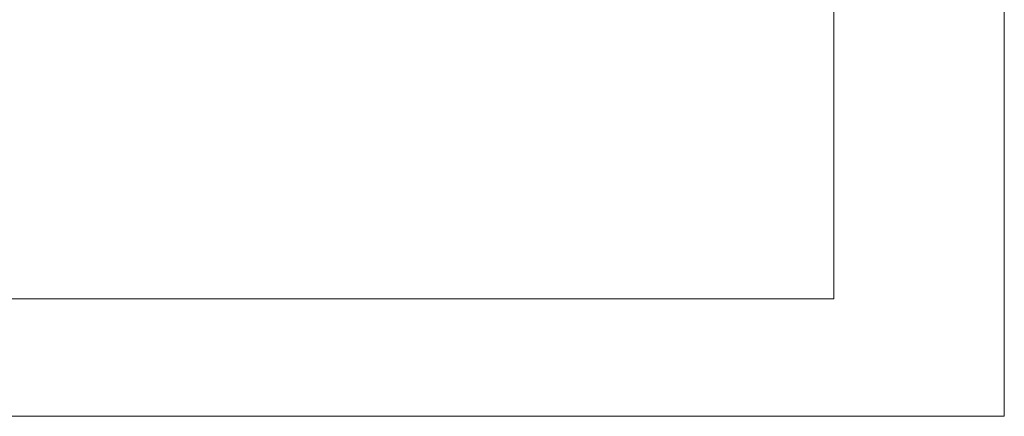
# Model space of a CAD drawing. Header units: centimetres. Extents: x -16053 to 7031, y -7778 to 254.
# Tile 109 of 256: x -11249 to -10998, y -2716 to -2615. Entities that reach past the tile are written whole.
import ezdxf

# ---------------------------------------------------------------- set-up
doc = ezdxf.new("R2010")
doc.units = ezdxf.units.CM
doc.header["$MEASUREMENT"] = 0
doc.layers.add('konstrukcja', color=250, linetype='CONTINUOUS', lineweight=15)

msp = doc.modelspace()

# ---------------------------------------------------------------- linework, layer by layer
at = {"layer": 'konstrukcja', "linetype": 'Continuous'}
for points in [[(-10997.854, -2565.703), (-10997.854, -2684.513)], [(-11041.327, -2610.952), (-11041.327, -2685.69)], [(-10997.854, -2715.703), (-10997.854, -2684.513)], [(-11628.705, -2685.69), (-11041.327, -2685.69)], [(-11628.705, -2715.703), (-11310.924, -2715.703), (-11027.867, -2715.703)], [(-11027.867, -2715.703), (-11010.212, -2715.703)], [(-11010.212, -2715.703), (-10997.854, -2715.703)]]:
    msp.add_lwpolyline(points, dxfattribs=at)

doc.saveas('drawing.dxf')
